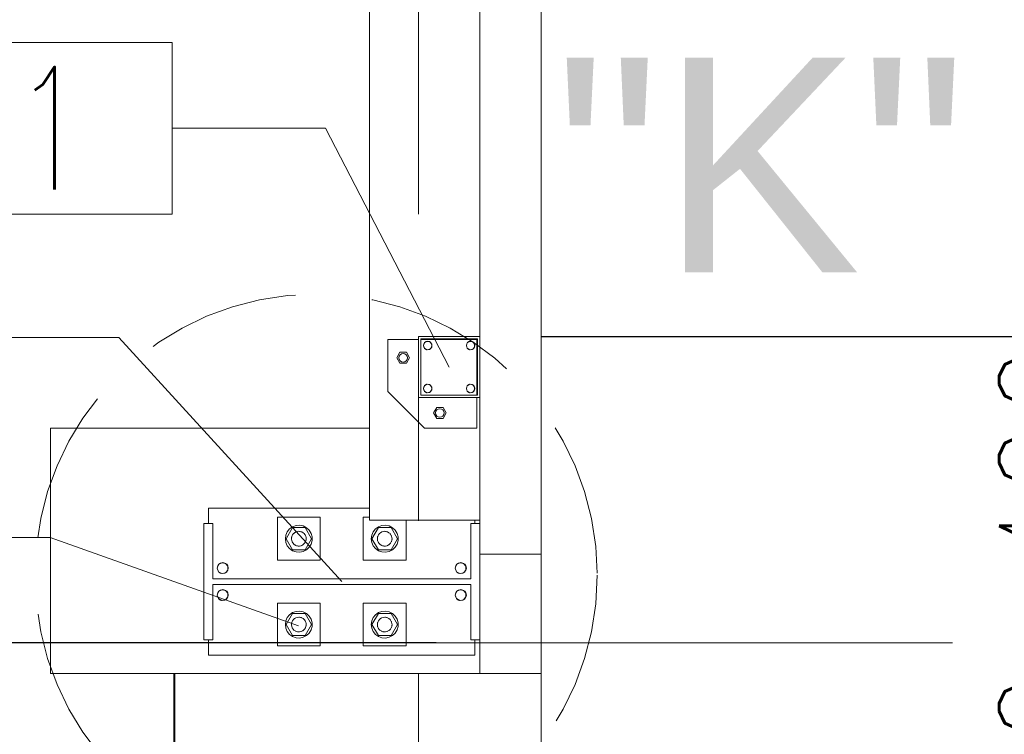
# Model space of a CAD drawing. Header units: millimetres. Extents: x 6807 to 7919, y 15387 to 15883.
# Tile 71 of 120: x 7618 to 7634, y 15525 to 15537. Entities that reach past the tile are written whole.
import ezdxf
from ezdxf.enums import TextEntityAlignment as Align

# ---------------------------------------------------------------- set-up
doc = ezdxf.new("R2010")
doc.units = ezdxf.units.MM
doc.header["$LTSCALE"] = 10
doc.linetypes.add('HIDDEN', pattern=[0.375, 0.25, -0.125])
doc.linetypes.add('MITTE', pattern=[2, 1.25, -0.25, 0.25, -0.25])
doc.layers.get('Defpoints').update_dxf_attribs({"color": 1})
for name, color, linetype, lineweight in [('PS_DIM', 4, 'Continuous', 13), ('PS_Hidden', 2, 'HIDDEN', 9), ('PS_Object', 30, 'Continuous', 13), ('PS_Pos', 1, 'Continuous', 15), ('PS_SOLID', 7, 'Continuous', 30), ('PS_TEXT', 3, 'Continuous', 18)]:
    doc.layers.add(name, color=color, linetype=linetype, lineweight=lineweight)
doc.styles.add('ARIAL', font='arial.ttf')
doc.styles.add('simplex', font='simplex.shx', dxfattribs={"width": 0.75})
doc.dimstyles.new('1_100_PRZ', dxfattribs={"dimtxt": 2, "dimasz": 1, "dimexe": 2, "dimexo": 5, "dimgap": 1, "dimtad": 1, "dimdec": 0, "dimlfac": 100, "dimtxsty": 'simplex', "dimblk": 'dimznak', "dimcen": 2, "dimse1": 1, "dimse2": 1, "dimclrd": 256, "dimclrt": 7, "dimadec": 1, "dimazin": 0, "dimtfac": 1, "dimtdec": 0, "dimtix": 1, "dimtmove": 2, "dimatfit": 3, "dimldrblk": 'dim-grot', "dimfxl": 1, "dimarcsym": 0})
doc.dimstyles.new('1_100_SC', dxfattribs={"dimtxt": 2, "dimasz": 1, "dimexe": 1, "dimexo": 1, "dimgap": 1, "dimtad": 1, "dimdec": 0, "dimlfac": 100, "dimtxsty": 'simplex', "dimblk": 'dimznak', "dimcen": 2, "dimclrd": 256, "dimclre": 256, "dimclrt": 7, "dimadec": 1, "dimazin": 0, "dimtfac": 1, "dimtdec": 0, "dimtix": 1, "dimtmove": 2, "dimatfit": 3, "dimldrblk": 'dim-grot', "dimfxl": 1, "dimarcsym": 0})

# ---------------------------------------------------------------- blocks, each defined once
blk = doc.blocks.new('dimznak')
at = {"color": 0}
for points in [[(0, 2), (0, -2)], [(-2, 0), (2, 0)]]:
    blk.add_lwpolyline(points, dxfattribs=at)
at = {"color": 2}
blk.add_lwpolyline([(1, 1), (-1, -1)], dxfattribs=at)
blk = doc.blocks.new('*D433')
at = {"layer": 'Defpoints', "color": 0, "transparency": 16777216}
for p in [(7625.422, 15527.942, -0.807), (7636.885, 15527.942), (7625.71, 15526.942, -0.807)]:
    blk.add_point(p, dxfattribs=at)
at = {"layer": 'PS_DIM', "lineweight": -2, "transparency": 16777216}
for p, q in [((7636.885, 15528.942), (7636.885, 15529.942)), ((7636.885, 15526.942), (7636.885, 15527.942)), ((7636.885, 15525.942), (7636.885, 15524.942))]:
    blk.add_line(p, q, dxfattribs=at)
for p, rotation in [((7636.885, 15527.942), 270), ((7636.885, 15526.942), 90)]:
    blk.add_blockref('dimznak', p, dxfattribs=dict(at, rotation=rotation))
at = {"layer": 'PS_DIM', "color": 7, "transparency": 16777216, "insert": (7634.885, 15524.605), "char_height": 2, "attachment_point": 5, "rotation": 90, "style": 'simplex'}
blk.add_mtext('100', dxfattribs=at)
blk = doc.blocks.new('dim-grot')
blk.add_hatch(color=256).paths.add_polyline_path([(0, 0), (-2, 0.5), (-2, -0.5)])
blk.add_lwpolyline([(0, 0), (-2, 0.5), (-2, -0.5), (0, 0)])
blk = doc.blocks.new('*D434')
at = {"layer": 'Defpoints', "color": 0, "transparency": 16777216}
for p in [(7625.422, 15531.942, -0.807), (7636.885, 15531.942), (7625.422, 15527.942, -0.807)]:
    blk.add_point(p, dxfattribs=at)
at = {"layer": 'PS_DIM', "lineweight": -2, "transparency": 16777216}
for p, q in [((7636.885, 15532.942), (7636.885, 15533.942)), ((7636.885, 15527.942), (7636.885, 15531.942)), ((7636.885, 15526.942), (7636.885, 15525.942))]:
    blk.add_line(p, q, dxfattribs=at)
for p, rotation in [((7636.885, 15531.942), 270), ((7636.885, 15527.942), 90)]:
    blk.add_blockref('dimznak', p, dxfattribs=dict(at, rotation=rotation))
at = {"layer": 'PS_DIM', "color": 7, "transparency": 16777216, "insert": (7634.885, 15529.942), "char_height": 2, "attachment_point": 5, "rotation": 90, "style": 'simplex'}
blk.add_mtext('400', dxfattribs=at)
blk = doc.blocks.new('*D441')
at = {"layer": 'Defpoints', "color": 0, "transparency": 16777216}
for p in [(7625.71, 15526.942, -0.807), (7616.671, 15516.942), (7627.092, 15516.942, -0.807)]:
    blk.add_point(p, dxfattribs=at)
at = {"layer": 'PS_DIM', "lineweight": -2, "transparency": 16777216}
for p, q in [((7624.71, 15526.942), (7615.671, 15526.942)), ((7616.671, 15525.942), (7616.671, 15517.942)), ((7626.092, 15516.942), (7615.671, 15516.942))]:
    blk.add_line(p, q, dxfattribs=at)
for p, rotation in [((7616.671, 15526.942), 90), ((7616.671, 15516.942), 270)]:
    blk.add_blockref('dimznak', p, dxfattribs=dict(at, rotation=rotation))
at = {"layer": 'PS_DIM', "color": 7, "transparency": 16777216, "insert": (7614.671, 15521.942), "char_height": 2, "attachment_point": 5, "rotation": 90, "style": 'simplex'}
blk.add_mtext('1000', dxfattribs=at)
blk = doc.blocks.new('*D420')
at = {"layer": 'Defpoints', "color": 0, "transparency": 16777216}
for p in [(7625.422, 15527.942, -0.807), (7624.422, 15525.213, -0.807), (7625.422, 15503.08)]:
    blk.add_point(p, dxfattribs=at)
at = {"layer": 'PS_DIM', "lineweight": -2, "transparency": 16777216}
for p, q in [((7623.422, 15503.08), (7622.422, 15503.08)), ((7624.422, 15503.08), (7625.422, 15503.08)), ((7626.422, 15503.08), (7627.422, 15503.08))]:
    blk.add_line(p, q, dxfattribs=at)
blk.add_blockref('dimznak', (7624.422, 15503.08), dxfattribs=at)
at = {"layer": 'PS_DIM', "lineweight": -2, "transparency": 16777216, "rotation": 180}
blk.add_blockref('dimznak', (7625.422, 15503.08), dxfattribs=at)
at = {"layer": 'PS_DIM', "color": 7, "transparency": 16777216, "insert": (7621.79, 15505.08), "char_height": 2, "attachment_point": 5, "style": 'simplex'}
blk.add_mtext('100', dxfattribs=at)
blk = doc.blocks.new('Przekrój')
at = {"layer": 'PS_DIM', "style": 'ARIAL', "flags": 4}
for tag, p in [('PRZEKRÓJ', (7.886, 7.75)), ('SKALA', (7.886, 1.75))]:
    blk.add_attdef(tag, text='', height=3.5, dxfattribs=at).set_placement(p, align=Align.MIDDLE_CENTER)
blk = doc.blocks.new('*X236')
at = {"color": 1}
for p, q in [((7620.405, 15542.765, -0.807), (7608.605, 15542.765, -0.807)), ((7620.405, 15539.965, -0.807), (7620.405, 15542.765, -0.807)), ((7620.405, 15541.365, -0.807), (7622.905, 15541.365, -0.807)), ((7624.922, 15537.47, -0.807), (7622.905, 15541.365, -0.807)), ((7608.605, 15539.965, -0.807), (7620.405, 15539.965, -0.807))]:
    blk.add_line(p, q, dxfattribs=at)
at = {"color": 30, "style": 'simplex', "width": 0.75}
blk.add_text('RS.457.1', height=2, dxfattribs=at).set_placement((7610.005, 15540.365, -0.807))
blk = doc.blocks.new('*X237')
at = {"color": 1}
for p, q in [((7617.039, 15539.35, -0.807), (7608.739, 15539.35, -0.807)), ((7608.739, 15539.35, -0.807), (7608.739, 15536.55, -0.807)), ((7617.039, 15536.55, -0.807), (7617.039, 15539.35, -0.807)), ((7617.039, 15537.95, -0.807), (7619.539, 15537.95, -0.807)), ((7623.172, 15533.97, -0.807), (7619.539, 15537.95, -0.807)), ((7608.739, 15536.55, -0.807), (7617.039, 15536.55, -0.807))]:
    blk.add_line(p, q, dxfattribs=at)
at = {"color": 30, "style": 'simplex', "width": 0.75}
blk.add_text('SŁ.12', height=2, dxfattribs=at).set_placement((7610.139, 15536.95, -0.807))
blk = doc.blocks.new('*X238')
at = {"color": 1}
for p, q in [((7615.92, 15536.092, -0.807), (7609.263, 15536.092, -0.807)), ((7609.263, 15536.092, -0.807), (7609.263, 15533.292, -0.807)), ((7615.92, 15533.292, -0.807), (7615.92, 15536.092, -0.807)), ((7615.92, 15534.692, -0.807), (7618.42, 15534.692, -0.807)), ((7622.465, 15533.251, -0.807), (7618.42, 15534.692, -0.807)), ((7609.263, 15533.292, -0.807), (7615.92, 15533.292, -0.807))]:
    blk.add_line(p, q, dxfattribs=at)
at = {"color": 30, "style": 'simplex', "width": 0.75}
blk.add_text('KF.1', height=2, dxfattribs=at).set_placement((7610.663, 15533.692, -0.807))

msp = doc.modelspace()

# ---------------------------------------------------------------- linework, layer by layer
at = {"layer": 'PS_Hidden', "color": 6, "linetype": 'HIDDEN'}
msp.add_circle((7622.753, 15528.048, -1.614), 4.582, dxfattribs=at)
at = {"layer": 'PS_Object', "color": 5, "linetype": 'MITTE'}
for p, q in [((7624.422, 15493.934, -0.807), (7624.422, 15778.153, -0.807)), ((6960.628, 15526.942, -0.807), (7681.149, 15526.942, -0.807))]:
    msp.add_line(p, q, dxfattribs=at)
at = {"layer": 'PS_SOLID', "color": 253, "linetype": 'Continuous', "lineweight": 5}
for p, q in [((7623.622, 15584.942, -0.807), (7623.622, 15528.942, -0.807)), ((7626.422, 15574.947, -0.807), (7626.422, 15523.947, -0.807)), ((7625.422, 15531.942, -0.807), (7625.422, 15574.642, -0.807)), ((7625.422, 15528.942, -0.807), (7625.422, 15530.942, -0.807)), ((7623.622, 15530.442, -0.807), (7618.422, 15530.442, -0.807)), ((7618.422, 15530.442, -0.807), (7618.422, 15526.442, -0.807)), ((7623.622, 15528.942, -0.807), (7625.422, 15528.942, -0.807)), ((7625.422, 15528.892, -0.807), (7625.422, 15528.942, -0.807)), ((7625.422, 15528.391, -0.807), (7626.422, 15528.391, -0.807)), ((7625.422, 15526.442, -0.807), (7625.422, 15526.992, -0.807)), ((7618.422, 15526.442, -0.807), (7625.422, 15526.442, -0.807)), ((7620.437, 15526.442, -0.807), (7620.437, 15521.891, -0.807)), ((7620.452, 15521.891, -0.807), (7620.452, 15526.442, -0.807)), ((7626.422, 15526.442, -0.807), (7625.422, 15526.442, -0.807))]:
    msp.add_line(p, q, dxfattribs=at)
at = {"layer": 'PS_SOLID', "color": 181, "linetype": 'Continuous', "lineweight": 13}
for p, q in [((7625.382, 15531.942, -0.807), (7624.422, 15531.942, -0.807)), ((7624.422, 15531.942, -0.807), (7624.422, 15530.942, -0.807)), ((7625.422, 15531.942, -0.807), (7625.382, 15531.942, -0.807)), ((7625.422, 15530.942, -0.807), (7625.422, 15531.942, -0.807)), ((7624.159, 15531.892, -0.807), (7623.922, 15531.892, -0.807)), ((7623.922, 15531.892, -0.807), (7623.922, 15531.042, -0.807)), ((7624.422, 15531.892, -0.807), (7624.159, 15531.892, -0.807)), ((7624.462, 15531.902, -0.807), (7625.382, 15531.902, -0.807)), ((7624.462, 15530.982, -0.807), (7624.462, 15531.902, -0.807)), ((7624.559, 15531.892, -0.807), (7624.462, 15531.892, -0.807)), ((7624.502, 15531.792, -0.807), (7624.518, 15531.837, -0.807)), ((7624.518, 15531.747, -0.807), (7624.502, 15531.792, -0.807)), ((7624.518, 15531.837, -0.807), (7624.559, 15531.86, -0.807)), ((7624.759, 15531.892, -0.807), (7624.559, 15531.892, -0.807)), ((7624.559, 15531.86, -0.807), (7624.607, 15531.852, -0.807)), ((7624.607, 15531.852, -0.807), (7624.637, 15531.815, -0.807)), ((7624.637, 15531.768, -0.807), (7624.607, 15531.731, -0.807)), ((7624.637, 15531.815, -0.807), (7624.637, 15531.768, -0.807)), ((7625.259, 15531.892, -0.807), (7624.759, 15531.892, -0.807)), ((7625.202, 15531.792, -0.807), (7625.218, 15531.837, -0.807)), ((7625.218, 15531.747, -0.807), (7625.202, 15531.792, -0.807)), ((7625.218, 15531.837, -0.807), (7625.259, 15531.86, -0.807)), ((7625.372, 15531.892, -0.807), (7625.259, 15531.892, -0.807)), ((7625.259, 15531.86, -0.807), (7625.307, 15531.852, -0.807)), ((7625.307, 15531.852, -0.807), (7625.337, 15531.815, -0.807)), ((7625.337, 15531.768, -0.807), (7625.307, 15531.731, -0.807)), ((7625.337, 15531.815, -0.807), (7625.337, 15531.768, -0.807)), ((7625.372, 15530.982, -0.807), (7625.372, 15531.892, -0.807)), ((7625.382, 15531.902, -0.807), (7625.382, 15530.982, -0.807)), ((7624.12, 15531.682, -0.807), (7624.068, 15531.592, -0.807)), ((7624.224, 15531.682, -0.807), (7624.12, 15531.682, -0.807)), ((7624.275, 15531.592, -0.807), (7624.224, 15531.682, -0.807)), ((7624.559, 15531.723, -0.807), (7624.518, 15531.747, -0.807)), ((7624.607, 15531.731, -0.807), (7624.559, 15531.723, -0.807)), ((7625.259, 15531.723, -0.807), (7625.218, 15531.747, -0.807)), ((7625.307, 15531.731, -0.807), (7625.259, 15531.723, -0.807)), ((7624.068, 15531.592, -0.807), (7624.12, 15531.502, -0.807)), ((7624.12, 15531.502, -0.807), (7624.224, 15531.502, -0.807)), ((7624.224, 15531.502, -0.807), (7624.275, 15531.592, -0.807)), ((7624.502, 15531.092, -0.807), (7624.518, 15531.137, -0.807)), ((7624.518, 15531.137, -0.807), (7624.559, 15531.16, -0.807)), ((7624.559, 15531.16, -0.807), (7624.607, 15531.152, -0.807)), ((7624.607, 15531.152, -0.807), (7624.637, 15531.115, -0.807)), ((7624.637, 15531.115, -0.807), (7624.637, 15531.068, -0.807)), ((7625.202, 15531.092, -0.807), (7625.218, 15531.137, -0.807)), ((7625.218, 15531.137, -0.807), (7625.259, 15531.16, -0.807)), ((7625.259, 15531.16, -0.807), (7625.307, 15531.152, -0.807)), ((7625.307, 15531.152, -0.807), (7625.337, 15531.115, -0.807)), ((7625.337, 15531.115, -0.807), (7625.337, 15531.068, -0.807)), ((7623.922, 15531.042, -0.807), (7624.522, 15530.442, -0.807)), ((7625.382, 15530.982, -0.807), (7624.462, 15530.982, -0.807)), ((7624.518, 15531.047, -0.807), (7624.502, 15531.092, -0.807)), ((7624.559, 15531.023, -0.807), (7624.518, 15531.047, -0.807)), ((7624.607, 15531.031, -0.807), (7624.559, 15531.023, -0.807)), ((7624.637, 15531.068, -0.807), (7624.607, 15531.031, -0.807)), ((7625.218, 15531.047, -0.807), (7625.202, 15531.092, -0.807)), ((7625.259, 15531.023, -0.807), (7625.218, 15531.047, -0.807)), ((7625.307, 15531.031, -0.807), (7625.259, 15531.023, -0.807)), ((7625.337, 15531.068, -0.807), (7625.307, 15531.031, -0.807)), ((7624.422, 15530.942, -0.807), (7625.422, 15530.942, -0.807)), ((7625.372, 15530.442, -0.807), (7625.372, 15530.942, -0.807)), ((7624.72, 15530.782, -0.807), (7624.668, 15530.692, -0.807)), ((7624.668, 15530.692, -0.807), (7624.72, 15530.602, -0.807)), ((7624.824, 15530.782, -0.807), (7624.72, 15530.782, -0.807)), ((7624.875, 15530.692, -0.807), (7624.824, 15530.782, -0.807)), ((7624.824, 15530.602, -0.807), (7624.875, 15530.692, -0.807)), ((7624.72, 15530.602, -0.807), (7624.824, 15530.602, -0.807)), ((7624.522, 15530.442, -0.807), (7625.372, 15530.442, -0.807))]:
    msp.add_line(p, q, dxfattribs=at)
at = {"layer": 'PS_SOLID', "color": 3, "linetype": 'Continuous', "lineweight": 13}
for p, q in [((7621.216, 15529.142, -0.807), (7621.002, 15529.142, -0.807)), ((7621.002, 15529.142, -0.807), (7621.002, 15528.892, -0.807)), ((7622.428, 15529.142, -0.807), (7621.216, 15529.142, -0.807)), ((7623.622, 15529.142, -0.807), (7622.428, 15529.142, -0.807)), ((7621.068, 15528.892, -0.807), (7620.922, 15528.892, -0.807)), ((7620.922, 15528.892, -0.807), (7620.922, 15526.992, -0.807)), ((7621.068, 15527.989, -0.807), (7621.068, 15528.892, -0.807)), ((7622.494, 15528.992, -0.807), (7622.122, 15528.992, -0.807)), ((7622.122, 15528.992, -0.807), (7622.122, 15528.292, -0.807)), ((7622.822, 15528.992, -0.807), (7622.494, 15528.992, -0.807)), ((7622.822, 15528.292, -0.807), (7622.822, 15528.992, -0.807)), ((7623.622, 15528.992, -0.807), (7623.522, 15528.992, -0.807)), ((7623.522, 15528.992, -0.807), (7623.522, 15528.292, -0.807)), ((7624.222, 15528.292, -0.807), (7624.222, 15528.942, -0.807)), ((7625.422, 15528.892, -0.807), (7625.276, 15528.892, -0.807)), ((7625.276, 15528.892, -0.807), (7625.276, 15527.989, -0.807)), ((7625.342, 15528.892, -0.807), (7625.342, 15528.942, -0.807)), ((7625.422, 15526.992, -0.807), (7625.422, 15528.892, -0.807)), ((7622.284, 15528.756, -0.807), (7622.26, 15528.701, -0.807)), ((7622.368, 15528.822, -0.807), (7622.264, 15528.642, -0.807)), ((7622.321, 15528.802, -0.807), (7622.284, 15528.756, -0.807)), ((7622.37, 15528.837, -0.807), (7622.321, 15528.802, -0.807)), ((7622.48, 15528.822, -0.807), (7622.368, 15528.822, -0.807)), ((7622.427, 15528.857, -0.807), (7622.37, 15528.837, -0.807)), ((7622.385, 15528.724, -0.807), (7622.37, 15528.705, -0.807)), ((7622.403, 15528.74, -0.807), (7622.385, 15528.724, -0.807)), ((7622.388, 15528.727, -0.807), (7622.39, 15528.729, -0.807)), ((7622.39, 15528.729, -0.807), (7622.394, 15528.732, -0.807)), ((7622.424, 15528.752, -0.807), (7622.403, 15528.74, -0.807)), ((7622.412, 15528.745, -0.807), (7622.416, 15528.748, -0.807)), ((7622.416, 15528.748, -0.807), (7622.42, 15528.749, -0.807)), ((7622.447, 15528.759, -0.807), (7622.424, 15528.752, -0.807)), ((7622.487, 15528.861, -0.807), (7622.427, 15528.857, -0.807)), ((7622.446, 15528.759, -0.807), (7622.447, 15528.759, -0.807)), ((7622.472, 15528.762, -0.807), (7622.447, 15528.759, -0.807)), ((7622.447, 15528.759, -0.807), (7622.447, 15528.759, -0.807)), ((7622.496, 15528.759, -0.807), (7622.472, 15528.762, -0.807)), ((7622.476, 15528.761, -0.807), (7622.48, 15528.761, -0.807)), ((7622.575, 15528.822, -0.807), (7622.48, 15528.822, -0.807)), ((7622.48, 15528.761, -0.807), (7622.485, 15528.76, -0.807)), ((7622.545, 15528.849, -0.807), (7622.487, 15528.861, -0.807)), ((7622.519, 15528.752, -0.807), (7622.496, 15528.759, -0.807)), ((7622.506, 15528.756, -0.807), (7622.512, 15528.755, -0.807)), ((7622.512, 15528.755, -0.807), (7622.514, 15528.753, -0.807)), ((7622.54, 15528.74, -0.807), (7622.519, 15528.752, -0.807)), ((7622.559, 15528.724, -0.807), (7622.54, 15528.74, -0.807)), ((7622.54, 15528.74, -0.807), (7622.541, 15528.74, -0.807)), ((7622.541, 15528.74, -0.807), (7622.542, 15528.738, -0.807)), ((7622.541, 15528.74, -0.807), (7622.542, 15528.738, -0.807)), ((7622.598, 15528.821, -0.807), (7622.545, 15528.849, -0.807)), ((7622.573, 15528.705, -0.807), (7622.559, 15528.724, -0.807)), ((7622.562, 15528.72, -0.807), (7622.565, 15528.717, -0.807)), ((7622.565, 15528.717, -0.807), (7622.567, 15528.713, -0.807)), ((7622.679, 15528.642, -0.807), (7622.575, 15528.822, -0.807)), ((7622.642, 15528.78, -0.807), (7622.598, 15528.821, -0.807)), ((7622.673, 15528.729, -0.807), (7622.642, 15528.78, -0.807)), ((7622.689, 15528.671, -0.807), (7622.673, 15528.729, -0.807)), ((7623.684, 15528.756, -0.807), (7623.66, 15528.701, -0.807)), ((7623.768, 15528.822, -0.807), (7623.664, 15528.642, -0.807)), ((7623.721, 15528.802, -0.807), (7623.684, 15528.756, -0.807)), ((7623.77, 15528.837, -0.807), (7623.721, 15528.802, -0.807)), ((7623.88, 15528.822, -0.807), (7623.768, 15528.822, -0.807)), ((7623.827, 15528.857, -0.807), (7623.77, 15528.837, -0.807)), ((7623.785, 15528.724, -0.807), (7623.77, 15528.705, -0.807)), ((7623.803, 15528.74, -0.807), (7623.785, 15528.724, -0.807)), ((7623.788, 15528.727, -0.807), (7623.79, 15528.729, -0.807)), ((7623.79, 15528.729, -0.807), (7623.794, 15528.732, -0.807)), ((7623.824, 15528.752, -0.807), (7623.803, 15528.74, -0.807)), ((7623.812, 15528.745, -0.807), (7623.816, 15528.748, -0.807)), ((7623.816, 15528.748, -0.807), (7623.82, 15528.749, -0.807)), ((7623.847, 15528.759, -0.807), (7623.824, 15528.752, -0.807)), ((7623.887, 15528.861, -0.807), (7623.827, 15528.857, -0.807)), ((7623.846, 15528.759, -0.807), (7623.847, 15528.759, -0.807)), ((7623.872, 15528.762, -0.807), (7623.847, 15528.759, -0.807)), ((7623.847, 15528.759, -0.807), (7623.847, 15528.759, -0.807)), ((7623.896, 15528.759, -0.807), (7623.872, 15528.762, -0.807)), ((7623.876, 15528.761, -0.807), (7623.88, 15528.761, -0.807)), ((7623.975, 15528.822, -0.807), (7623.88, 15528.822, -0.807)), ((7623.88, 15528.761, -0.807), (7623.885, 15528.76, -0.807)), ((7623.945, 15528.849, -0.807), (7623.887, 15528.861, -0.807)), ((7623.919, 15528.752, -0.807), (7623.896, 15528.759, -0.807)), ((7623.906, 15528.756, -0.807), (7623.912, 15528.755, -0.807)), ((7623.912, 15528.755, -0.807), (7623.914, 15528.753, -0.807)), ((7623.94, 15528.74, -0.807), (7623.919, 15528.752, -0.807)), ((7623.959, 15528.724, -0.807), (7623.94, 15528.74, -0.807)), ((7623.94, 15528.74, -0.807), (7623.941, 15528.74, -0.807)), ((7623.941, 15528.74, -0.807), (7623.942, 15528.738, -0.807)), ((7623.941, 15528.74, -0.807), (7623.942, 15528.738, -0.807)), ((7623.941, 15528.74, -0.807), (7623.942, 15528.738, -0.807)), ((7623.998, 15528.821, -0.807), (7623.945, 15528.849, -0.807)), ((7623.973, 15528.705, -0.807), (7623.959, 15528.724, -0.807)), ((7623.962, 15528.72, -0.807), (7623.965, 15528.717, -0.807)), ((7623.965, 15528.717, -0.807), (7623.967, 15528.713, -0.807)), ((7624.079, 15528.642, -0.807), (7623.975, 15528.822, -0.807)), ((7624.042, 15528.78, -0.807), (7623.998, 15528.821, -0.807)), ((7624.073, 15528.729, -0.807), (7624.042, 15528.78, -0.807)), ((7624.089, 15528.671, -0.807), (7624.073, 15528.729, -0.807)), ((7622.26, 15528.701, -0.807), (7622.252, 15528.642, -0.807)), ((7622.252, 15528.642, -0.807), (7622.26, 15528.582, -0.807)), ((7622.26, 15528.582, -0.807), (7622.284, 15528.527, -0.807)), ((7622.264, 15528.642, -0.807), (7622.368, 15528.462, -0.807)), ((7622.353, 15528.66, -0.807), (7622.352, 15528.635, -0.807)), ((7622.352, 15528.642, -0.807), (7622.352, 15528.647, -0.807)), ((7622.352, 15528.639, -0.807), (7622.352, 15528.642, -0.807)), ((7622.352, 15528.635, -0.807), (7622.355, 15528.611, -0.807)), ((7622.359, 15528.683, -0.807), (7622.353, 15528.66, -0.807)), ((7622.355, 15528.669, -0.807), (7622.356, 15528.674, -0.807)), ((7622.355, 15528.611, -0.807), (7622.364, 15528.589, -0.807)), ((7622.356, 15528.674, -0.807), (7622.358, 15528.677, -0.807)), ((7622.356, 15528.609, -0.807), (7622.356, 15528.61, -0.807)), ((7622.358, 15528.606, -0.807), (7622.356, 15528.609, -0.807)), ((7622.37, 15528.705, -0.807), (7622.359, 15528.683, -0.807)), ((7622.364, 15528.589, -0.807), (7622.377, 15528.568, -0.807)), ((7622.369, 15528.579, -0.807), (7622.367, 15528.583, -0.807)), ((7622.368, 15528.701, -0.807), (7622.369, 15528.704, -0.807)), ((7622.369, 15528.704, -0.807), (7622.369, 15528.704, -0.807)), ((7622.372, 15528.575, -0.807), (7622.369, 15528.579, -0.807)), ((7622.377, 15528.568, -0.807), (7622.393, 15528.55, -0.807)), ((7622.39, 15528.554, -0.807), (7622.386, 15528.558, -0.807)), ((7622.391, 15528.553, -0.807), (7622.39, 15528.554, -0.807)), ((7622.393, 15528.55, -0.807), (7622.413, 15528.537, -0.807)), ((7622.53, 15528.537, -0.807), (7622.55, 15528.55, -0.807)), ((7622.55, 15528.55, -0.807), (7622.566, 15528.568, -0.807)), ((7622.565, 15528.566, -0.807), (7622.561, 15528.563, -0.807)), ((7622.565, 15528.567, -0.807), (7622.565, 15528.566, -0.807)), ((7622.566, 15528.568, -0.807), (7622.579, 15528.589, -0.807)), ((7622.584, 15528.683, -0.807), (7622.573, 15528.705, -0.807)), ((7622.575, 15528.462, -0.807), (7622.679, 15528.642, -0.807)), ((7622.579, 15528.694, -0.807), (7622.582, 15528.689, -0.807)), ((7622.579, 15528.589, -0.807), (7622.588, 15528.611, -0.807)), ((7622.582, 15528.594, -0.807), (7622.58, 15528.592, -0.807)), ((7622.582, 15528.689, -0.807), (7622.582, 15528.687, -0.807)), ((7622.583, 15528.599, -0.807), (7622.582, 15528.594, -0.807)), ((7622.59, 15528.66, -0.807), (7622.584, 15528.683, -0.807)), ((7622.588, 15528.611, -0.807), (7622.591, 15528.635, -0.807)), ((7622.59, 15528.625, -0.807), (7622.589, 15528.62, -0.807)), ((7622.591, 15528.635, -0.807), (7622.59, 15528.66, -0.807)), ((7622.59, 15528.659, -0.807), (7622.59, 15528.658, -0.807)), ((7622.59, 15528.658, -0.807), (7622.59, 15528.654, -0.807)), ((7622.59, 15528.629, -0.807), (7622.59, 15528.625, -0.807)), ((7622.642, 15528.503, -0.807), (7622.673, 15528.554, -0.807)), ((7622.673, 15528.554, -0.807), (7622.689, 15528.612, -0.807)), ((7622.689, 15528.642, -0.807), (7622.689, 15528.671, -0.807)), ((7622.689, 15528.612, -0.807), (7622.689, 15528.642, -0.807)), ((7623.66, 15528.701, -0.807), (7623.652, 15528.642, -0.807)), ((7623.652, 15528.642, -0.807), (7623.66, 15528.582, -0.807)), ((7623.66, 15528.582, -0.807), (7623.684, 15528.527, -0.807)), ((7623.664, 15528.642, -0.807), (7623.768, 15528.462, -0.807)), ((7623.753, 15528.66, -0.807), (7623.752, 15528.635, -0.807)), ((7623.752, 15528.642, -0.807), (7623.752, 15528.647, -0.807)), ((7623.752, 15528.639, -0.807), (7623.752, 15528.642, -0.807)), ((7623.752, 15528.635, -0.807), (7623.755, 15528.611, -0.807)), ((7623.759, 15528.683, -0.807), (7623.753, 15528.66, -0.807)), ((7623.755, 15528.669, -0.807), (7623.756, 15528.674, -0.807)), ((7623.755, 15528.611, -0.807), (7623.764, 15528.589, -0.807)), ((7623.756, 15528.674, -0.807), (7623.758, 15528.677, -0.807)), ((7623.756, 15528.609, -0.807), (7623.756, 15528.61, -0.807)), ((7623.758, 15528.606, -0.807), (7623.756, 15528.609, -0.807)), ((7623.77, 15528.705, -0.807), (7623.759, 15528.683, -0.807)), ((7623.764, 15528.589, -0.807), (7623.777, 15528.568, -0.807)), ((7623.769, 15528.579, -0.807), (7623.767, 15528.583, -0.807)), ((7623.768, 15528.701, -0.807), (7623.769, 15528.704, -0.807)), ((7623.769, 15528.704, -0.807), (7623.769, 15528.704, -0.807)), ((7623.772, 15528.575, -0.807), (7623.769, 15528.579, -0.807)), ((7623.777, 15528.568, -0.807), (7623.793, 15528.55, -0.807)), ((7623.79, 15528.554, -0.807), (7623.786, 15528.558, -0.807)), ((7623.791, 15528.553, -0.807), (7623.79, 15528.554, -0.807)), ((7623.793, 15528.55, -0.807), (7623.813, 15528.537, -0.807)), ((7623.93, 15528.537, -0.807), (7623.95, 15528.55, -0.807)), ((7623.95, 15528.55, -0.807), (7623.966, 15528.568, -0.807)), ((7623.965, 15528.566, -0.807), (7623.961, 15528.563, -0.807)), ((7623.965, 15528.567, -0.807), (7623.965, 15528.566, -0.807)), ((7623.966, 15528.568, -0.807), (7623.979, 15528.589, -0.807)), ((7623.984, 15528.683, -0.807), (7623.973, 15528.705, -0.807)), ((7623.975, 15528.462, -0.807), (7624.079, 15528.642, -0.807)), ((7623.979, 15528.694, -0.807), (7623.982, 15528.689, -0.807)), ((7623.979, 15528.589, -0.807), (7623.988, 15528.611, -0.807)), ((7623.982, 15528.594, -0.807), (7623.98, 15528.592, -0.807)), ((7623.982, 15528.689, -0.807), (7623.982, 15528.687, -0.807)), ((7623.983, 15528.599, -0.807), (7623.982, 15528.594, -0.807)), ((7623.99, 15528.66, -0.807), (7623.984, 15528.683, -0.807)), ((7623.988, 15528.611, -0.807), (7623.991, 15528.635, -0.807)), ((7623.99, 15528.625, -0.807), (7623.989, 15528.62, -0.807)), ((7623.991, 15528.635, -0.807), (7623.99, 15528.66, -0.807)), ((7623.99, 15528.659, -0.807), (7623.99, 15528.658, -0.807)), ((7623.99, 15528.658, -0.807), (7623.99, 15528.654, -0.807)), ((7623.99, 15528.629, -0.807), (7623.99, 15528.625, -0.807)), ((7624.042, 15528.503, -0.807), (7624.073, 15528.554, -0.807)), ((7624.073, 15528.554, -0.807), (7624.089, 15528.612, -0.807)), ((7624.089, 15528.642, -0.807), (7624.089, 15528.671, -0.807)), ((7624.089, 15528.612, -0.807), (7624.089, 15528.642, -0.807)), ((7622.284, 15528.527, -0.807), (7622.321, 15528.481, -0.807)), ((7622.321, 15528.481, -0.807), (7622.37, 15528.446, -0.807)), ((7622.368, 15528.462, -0.807), (7622.575, 15528.462, -0.807)), ((7622.37, 15528.446, -0.807), (7622.427, 15528.426, -0.807)), ((7622.413, 15528.537, -0.807), (7622.436, 15528.527, -0.807)), ((7622.416, 15528.535, -0.807), (7622.415, 15528.536, -0.807)), ((7622.421, 15528.533, -0.807), (7622.416, 15528.535, -0.807)), ((7622.427, 15528.426, -0.807), (7622.487, 15528.422, -0.807)), ((7622.436, 15528.527, -0.807), (7622.459, 15528.522, -0.807)), ((7622.447, 15528.524, -0.807), (7622.443, 15528.526, -0.807)), ((7622.452, 15528.524, -0.807), (7622.447, 15528.524, -0.807)), ((7622.459, 15528.522, -0.807), (7622.484, 15528.522, -0.807)), ((7622.48, 15528.522, -0.807), (7622.475, 15528.522, -0.807)), ((7622.481, 15528.522, -0.807), (7622.48, 15528.522, -0.807)), ((7622.484, 15528.522, -0.807), (7622.507, 15528.527, -0.807)), ((7622.487, 15528.422, -0.807), (7622.545, 15528.434, -0.807)), ((7622.507, 15528.527, -0.807), (7622.53, 15528.537, -0.807)), ((7622.512, 15528.528, -0.807), (7622.51, 15528.528, -0.807)), ((7622.516, 15528.531, -0.807), (7622.512, 15528.528, -0.807)), ((7622.541, 15528.543, -0.807), (7622.537, 15528.541, -0.807)), ((7622.544, 15528.546, -0.807), (7622.541, 15528.543, -0.807)), ((7622.545, 15528.434, -0.807), (7622.598, 15528.462, -0.807)), ((7622.598, 15528.462, -0.807), (7622.642, 15528.503, -0.807)), ((7623.684, 15528.527, -0.807), (7623.721, 15528.481, -0.807)), ((7623.721, 15528.481, -0.807), (7623.77, 15528.446, -0.807)), ((7623.768, 15528.462, -0.807), (7623.975, 15528.462, -0.807)), ((7623.77, 15528.446, -0.807), (7623.827, 15528.426, -0.807)), ((7623.813, 15528.537, -0.807), (7623.836, 15528.527, -0.807)), ((7623.816, 15528.535, -0.807), (7623.815, 15528.536, -0.807)), ((7623.821, 15528.533, -0.807), (7623.816, 15528.535, -0.807)), ((7623.827, 15528.426, -0.807), (7623.887, 15528.422, -0.807)), ((7623.836, 15528.527, -0.807), (7623.859, 15528.522, -0.807)), ((7623.847, 15528.524, -0.807), (7623.843, 15528.526, -0.807)), ((7623.852, 15528.524, -0.807), (7623.847, 15528.524, -0.807)), ((7623.859, 15528.522, -0.807), (7623.884, 15528.522, -0.807)), ((7623.88, 15528.522, -0.807), (7623.875, 15528.522, -0.807)), ((7623.881, 15528.522, -0.807), (7623.88, 15528.522, -0.807)), ((7623.884, 15528.522, -0.807), (7623.907, 15528.527, -0.807)), ((7623.887, 15528.422, -0.807), (7623.945, 15528.434, -0.807)), ((7623.907, 15528.527, -0.807), (7623.93, 15528.537, -0.807)), ((7623.912, 15528.528, -0.807), (7623.91, 15528.528, -0.807)), ((7623.916, 15528.531, -0.807), (7623.912, 15528.528, -0.807)), ((7623.941, 15528.543, -0.807), (7623.937, 15528.541, -0.807)), ((7623.944, 15528.546, -0.807), (7623.941, 15528.543, -0.807)), ((7623.945, 15528.434, -0.807), (7623.998, 15528.462, -0.807)), ((7623.998, 15528.462, -0.807), (7624.042, 15528.503, -0.807)), ((7621.163, 15528.219, -0.807), (7621.216, 15528.25, -0.807)), ((7621.216, 15528.25, -0.807), (7621.277, 15528.239, -0.807)), ((7621.277, 15528.239, -0.807), (7621.316, 15528.192, -0.807)), ((7622.122, 15528.292, -0.807), (7622.822, 15528.292, -0.807)), ((7623.522, 15528.292, -0.807), (7624.222, 15528.292, -0.807)), ((7625.043, 15528.219, -0.807), (7625.096, 15528.25, -0.807)), ((7625.096, 15528.25, -0.807), (7625.157, 15528.239, -0.807)), ((7625.157, 15528.239, -0.807), (7625.196, 15528.192, -0.807)), ((7621.142, 15528.162, -0.807), (7621.163, 15528.219, -0.807)), ((7621.163, 15528.104, -0.807), (7621.142, 15528.162, -0.807)), ((7621.216, 15528.073, -0.807), (7621.163, 15528.104, -0.807)), ((7621.277, 15528.084, -0.807), (7621.216, 15528.073, -0.807)), ((7621.316, 15528.131, -0.807), (7621.277, 15528.084, -0.807)), ((7621.316, 15528.192, -0.807), (7621.316, 15528.131, -0.807)), ((7625.022, 15528.162, -0.807), (7625.043, 15528.219, -0.807)), ((7625.043, 15528.104, -0.807), (7625.022, 15528.162, -0.807)), ((7625.096, 15528.073, -0.807), (7625.043, 15528.104, -0.807)), ((7625.157, 15528.084, -0.807), (7625.096, 15528.073, -0.807)), ((7625.196, 15528.131, -0.807), (7625.157, 15528.084, -0.807)), ((7625.196, 15528.192, -0.807), (7625.196, 15528.131, -0.807)), ((7625.276, 15527.989, -0.807), (7621.068, 15527.989, -0.807)), ((7621.068, 15526.992, -0.807), (7621.068, 15527.895, -0.807)), ((7621.068, 15527.895, -0.807), (7625.276, 15527.895, -0.807)), ((7621.142, 15527.722, -0.807), (7621.163, 15527.779, -0.807)), ((7621.163, 15527.779, -0.807), (7621.216, 15527.81, -0.807)), ((7621.216, 15527.81, -0.807), (7621.277, 15527.799, -0.807)), ((7621.277, 15527.799, -0.807), (7621.316, 15527.752, -0.807)), ((7621.316, 15527.752, -0.807), (7621.316, 15527.691, -0.807)), ((7625.022, 15527.722, -0.807), (7625.043, 15527.779, -0.807)), ((7625.043, 15527.779, -0.807), (7625.096, 15527.81, -0.807)), ((7625.096, 15527.81, -0.807), (7625.157, 15527.799, -0.807)), ((7625.157, 15527.799, -0.807), (7625.196, 15527.752, -0.807)), ((7625.196, 15527.752, -0.807), (7625.196, 15527.691, -0.807)), ((7625.276, 15527.895, -0.807), (7625.276, 15526.992, -0.807)), ((7621.163, 15527.664, -0.807), (7621.142, 15527.722, -0.807)), ((7621.216, 15527.633, -0.807), (7621.163, 15527.664, -0.807)), ((7621.277, 15527.644, -0.807), (7621.216, 15527.633, -0.807)), ((7621.316, 15527.691, -0.807), (7621.277, 15527.644, -0.807)), ((7622.494, 15527.592, -0.807), (7622.122, 15527.592, -0.807)), ((7622.122, 15527.592, -0.807), (7622.122, 15526.892, -0.807)), ((7622.822, 15527.592, -0.807), (7622.494, 15527.592, -0.807)), ((7622.822, 15526.892, -0.807), (7622.822, 15527.592, -0.807)), ((7623.894, 15527.592, -0.807), (7623.522, 15527.592, -0.807)), ((7623.522, 15527.592, -0.807), (7623.522, 15526.892, -0.807)), ((7624.222, 15527.592, -0.807), (7623.894, 15527.592, -0.807)), ((7624.222, 15526.892, -0.807), (7624.222, 15527.592, -0.807)), ((7625.043, 15527.664, -0.807), (7625.022, 15527.722, -0.807)), ((7625.096, 15527.633, -0.807), (7625.043, 15527.664, -0.807)), ((7625.157, 15527.644, -0.807), (7625.096, 15527.633, -0.807)), ((7625.196, 15527.691, -0.807), (7625.157, 15527.644, -0.807)), ((7622.37, 15527.437, -0.807), (7622.321, 15527.402, -0.807)), ((7622.427, 15527.457, -0.807), (7622.37, 15527.437, -0.807)), ((7622.487, 15527.461, -0.807), (7622.427, 15527.457, -0.807)), ((7622.545, 15527.449, -0.807), (7622.487, 15527.461, -0.807)), ((7622.598, 15527.421, -0.807), (7622.545, 15527.449, -0.807)), ((7623.77, 15527.437, -0.807), (7623.721, 15527.402, -0.807)), ((7623.827, 15527.457, -0.807), (7623.77, 15527.437, -0.807)), ((7623.887, 15527.461, -0.807), (7623.827, 15527.457, -0.807)), ((7623.945, 15527.449, -0.807), (7623.887, 15527.461, -0.807)), ((7623.998, 15527.421, -0.807), (7623.945, 15527.449, -0.807)), ((7622.26, 15527.301, -0.807), (7622.252, 15527.242, -0.807)), ((7622.284, 15527.356, -0.807), (7622.26, 15527.301, -0.807)), ((7622.368, 15527.422, -0.807), (7622.264, 15527.242, -0.807)), ((7622.321, 15527.402, -0.807), (7622.284, 15527.356, -0.807)), ((7622.359, 15527.283, -0.807), (7622.353, 15527.26, -0.807)), ((7622.355, 15527.269, -0.807), (7622.356, 15527.274, -0.807)), ((7622.356, 15527.274, -0.807), (7622.358, 15527.277, -0.807)), ((7622.37, 15527.305, -0.807), (7622.359, 15527.283, -0.807)), ((7622.48, 15527.422, -0.807), (7622.368, 15527.422, -0.807)), ((7622.368, 15527.301, -0.807), (7622.369, 15527.304, -0.807)), ((7622.369, 15527.304, -0.807), (7622.369, 15527.304, -0.807)), ((7622.385, 15527.324, -0.807), (7622.37, 15527.305, -0.807)), ((7622.403, 15527.34, -0.807), (7622.385, 15527.324, -0.807)), ((7622.388, 15527.327, -0.807), (7622.39, 15527.329, -0.807)), ((7622.39, 15527.329, -0.807), (7622.394, 15527.332, -0.807)), ((7622.424, 15527.352, -0.807), (7622.403, 15527.34, -0.807)), ((7622.412, 15527.345, -0.807), (7622.416, 15527.348, -0.807)), ((7622.416, 15527.348, -0.807), (7622.42, 15527.349, -0.807)), ((7622.447, 15527.359, -0.807), (7622.424, 15527.352, -0.807)), ((7622.446, 15527.359, -0.807), (7622.447, 15527.359, -0.807)), ((7622.472, 15527.362, -0.807), (7622.447, 15527.359, -0.807)), ((7622.447, 15527.359, -0.807), (7622.447, 15527.359, -0.807)), ((7622.496, 15527.359, -0.807), (7622.472, 15527.362, -0.807)), ((7622.476, 15527.361, -0.807), (7622.48, 15527.361, -0.807)), ((7622.575, 15527.422, -0.807), (7622.48, 15527.422, -0.807)), ((7622.48, 15527.361, -0.807), (7622.485, 15527.36, -0.807)), ((7622.519, 15527.352, -0.807), (7622.496, 15527.359, -0.807)), ((7622.506, 15527.356, -0.807), (7622.512, 15527.355, -0.807)), ((7622.512, 15527.355, -0.807), (7622.514, 15527.353, -0.807)), ((7622.54, 15527.34, -0.807), (7622.519, 15527.352, -0.807)), ((7622.559, 15527.324, -0.807), (7622.54, 15527.34, -0.807)), ((7622.54, 15527.34, -0.807), (7622.541, 15527.34, -0.807)), ((7622.541, 15527.34, -0.807), (7622.542, 15527.338, -0.807)), ((7622.573, 15527.305, -0.807), (7622.559, 15527.324, -0.807)), ((7622.562, 15527.32, -0.807), (7622.565, 15527.317, -0.807)), ((7622.565, 15527.317, -0.807), (7622.567, 15527.313, -0.807)), ((7622.584, 15527.283, -0.807), (7622.573, 15527.305, -0.807)), ((7622.679, 15527.242, -0.807), (7622.575, 15527.422, -0.807)), ((7622.579, 15527.294, -0.807), (7622.582, 15527.289, -0.807)), ((7622.582, 15527.289, -0.807), (7622.582, 15527.287, -0.807)), ((7622.59, 15527.26, -0.807), (7622.584, 15527.283, -0.807)), ((7622.642, 15527.38, -0.807), (7622.598, 15527.421, -0.807)), ((7622.673, 15527.329, -0.807), (7622.642, 15527.38, -0.807)), ((7622.689, 15527.271, -0.807), (7622.673, 15527.329, -0.807)), ((7622.689, 15527.242, -0.807), (7622.689, 15527.271, -0.807)), ((7623.66, 15527.301, -0.807), (7623.652, 15527.242, -0.807)), ((7623.684, 15527.356, -0.807), (7623.66, 15527.301, -0.807)), ((7623.768, 15527.422, -0.807), (7623.664, 15527.242, -0.807)), ((7623.721, 15527.402, -0.807), (7623.684, 15527.356, -0.807)), ((7623.759, 15527.283, -0.807), (7623.753, 15527.26, -0.807)), ((7623.755, 15527.269, -0.807), (7623.756, 15527.274, -0.807)), ((7623.756, 15527.274, -0.807), (7623.758, 15527.277, -0.807)), ((7623.77, 15527.305, -0.807), (7623.759, 15527.283, -0.807)), ((7623.88, 15527.422, -0.807), (7623.768, 15527.422, -0.807)), ((7623.768, 15527.301, -0.807), (7623.769, 15527.304, -0.807)), ((7623.769, 15527.304, -0.807), (7623.769, 15527.304, -0.807)), ((7623.785, 15527.324, -0.807), (7623.77, 15527.305, -0.807)), ((7623.803, 15527.34, -0.807), (7623.785, 15527.324, -0.807)), ((7623.788, 15527.327, -0.807), (7623.79, 15527.329, -0.807)), ((7623.79, 15527.329, -0.807), (7623.794, 15527.332, -0.807)), ((7623.824, 15527.352, -0.807), (7623.803, 15527.34, -0.807)), ((7623.812, 15527.345, -0.807), (7623.816, 15527.348, -0.807)), ((7623.816, 15527.348, -0.807), (7623.82, 15527.349, -0.807)), ((7623.847, 15527.359, -0.807), (7623.824, 15527.352, -0.807)), ((7623.846, 15527.359, -0.807), (7623.847, 15527.359, -0.807)), ((7623.872, 15527.362, -0.807), (7623.847, 15527.359, -0.807)), ((7623.847, 15527.359, -0.807), (7623.847, 15527.359, -0.807)), ((7623.896, 15527.359, -0.807), (7623.872, 15527.362, -0.807)), ((7623.876, 15527.361, -0.807), (7623.88, 15527.361, -0.807)), ((7623.975, 15527.422, -0.807), (7623.88, 15527.422, -0.807)), ((7623.88, 15527.361, -0.807), (7623.885, 15527.36, -0.807)), ((7623.919, 15527.352, -0.807), (7623.896, 15527.359, -0.807)), ((7623.906, 15527.356, -0.807), (7623.912, 15527.355, -0.807)), ((7623.912, 15527.355, -0.807), (7623.914, 15527.353, -0.807)), ((7623.94, 15527.34, -0.807), (7623.919, 15527.352, -0.807)), ((7623.959, 15527.324, -0.807), (7623.94, 15527.34, -0.807)), ((7623.94, 15527.34, -0.807), (7623.941, 15527.34, -0.807)), ((7623.941, 15527.34, -0.807), (7623.942, 15527.338, -0.807)), ((7623.973, 15527.305, -0.807), (7623.959, 15527.324, -0.807)), ((7623.962, 15527.32, -0.807), (7623.965, 15527.317, -0.807)), ((7623.965, 15527.317, -0.807), (7623.967, 15527.313, -0.807)), ((7623.984, 15527.283, -0.807), (7623.973, 15527.305, -0.807)), ((7624.079, 15527.242, -0.807), (7623.975, 15527.422, -0.807)), ((7623.979, 15527.294, -0.807), (7623.982, 15527.289, -0.807)), ((7623.982, 15527.289, -0.807), (7623.982, 15527.287, -0.807)), ((7623.99, 15527.26, -0.807), (7623.984, 15527.283, -0.807)), ((7624.042, 15527.38, -0.807), (7623.998, 15527.421, -0.807)), ((7624.073, 15527.329, -0.807), (7624.042, 15527.38, -0.807)), ((7624.089, 15527.271, -0.807), (7624.073, 15527.329, -0.807)), ((7624.089, 15527.242, -0.807), (7624.089, 15527.271, -0.807)), ((7622.252, 15527.242, -0.807), (7622.26, 15527.182, -0.807)), ((7622.26, 15527.182, -0.807), (7622.284, 15527.127, -0.807)), ((7622.264, 15527.242, -0.807), (7622.368, 15527.062, -0.807)), ((7622.284, 15527.127, -0.807), (7622.321, 15527.081, -0.807)), ((7622.353, 15527.26, -0.807), (7622.352, 15527.235, -0.807)), ((7622.352, 15527.242, -0.807), (7622.352, 15527.247, -0.807)), ((7622.352, 15527.239, -0.807), (7622.352, 15527.242, -0.807)), ((7622.352, 15527.235, -0.807), (7622.355, 15527.211, -0.807)), ((7622.355, 15527.211, -0.807), (7622.364, 15527.189, -0.807)), ((7622.356, 15527.209, -0.807), (7622.356, 15527.21, -0.807)), ((7622.358, 15527.206, -0.807), (7622.356, 15527.209, -0.807)), ((7622.364, 15527.189, -0.807), (7622.377, 15527.168, -0.807)), ((7622.369, 15527.179, -0.807), (7622.367, 15527.183, -0.807)), ((7622.372, 15527.175, -0.807), (7622.369, 15527.179, -0.807)), ((7622.377, 15527.168, -0.807), (7622.393, 15527.15, -0.807)), ((7622.39, 15527.154, -0.807), (7622.386, 15527.158, -0.807)), ((7622.391, 15527.153, -0.807), (7622.39, 15527.154, -0.807)), ((7622.393, 15527.15, -0.807), (7622.413, 15527.137, -0.807)), ((7622.413, 15527.137, -0.807), (7622.436, 15527.127, -0.807)), ((7622.416, 15527.135, -0.807), (7622.415, 15527.136, -0.807)), ((7622.421, 15527.133, -0.807), (7622.416, 15527.135, -0.807)), ((7622.436, 15527.127, -0.807), (7622.459, 15527.122, -0.807)), ((7622.447, 15527.124, -0.807), (7622.443, 15527.126, -0.807)), ((7622.452, 15527.124, -0.807), (7622.447, 15527.124, -0.807)), ((7622.459, 15527.122, -0.807), (7622.484, 15527.122, -0.807)), ((7622.48, 15527.122, -0.807), (7622.475, 15527.122, -0.807)), ((7622.481, 15527.122, -0.807), (7622.48, 15527.122, -0.807)), ((7622.484, 15527.122, -0.807), (7622.507, 15527.127, -0.807)), ((7622.507, 15527.127, -0.807), (7622.53, 15527.137, -0.807)), ((7622.512, 15527.128, -0.807), (7622.51, 15527.128, -0.807)), ((7622.516, 15527.131, -0.807), (7622.512, 15527.128, -0.807)), ((7622.53, 15527.137, -0.807), (7622.55, 15527.15, -0.807)), ((7622.541, 15527.143, -0.807), (7622.537, 15527.141, -0.807)), ((7622.544, 15527.146, -0.807), (7622.541, 15527.143, -0.807)), ((7622.55, 15527.15, -0.807), (7622.566, 15527.168, -0.807)), ((7622.565, 15527.166, -0.807), (7622.561, 15527.163, -0.807)), ((7622.565, 15527.167, -0.807), (7622.565, 15527.166, -0.807)), ((7622.566, 15527.168, -0.807), (7622.579, 15527.189, -0.807)), ((7622.575, 15527.062, -0.807), (7622.679, 15527.242, -0.807)), ((7622.579, 15527.189, -0.807), (7622.588, 15527.211, -0.807)), ((7622.582, 15527.194, -0.807), (7622.58, 15527.192, -0.807)), ((7622.583, 15527.199, -0.807), (7622.582, 15527.194, -0.807)), ((7622.588, 15527.211, -0.807), (7622.591, 15527.235, -0.807)), ((7622.59, 15527.225, -0.807), (7622.589, 15527.22, -0.807)), ((7622.591, 15527.235, -0.807), (7622.59, 15527.26, -0.807)), ((7622.59, 15527.259, -0.807), (7622.59, 15527.258, -0.807)), ((7622.59, 15527.258, -0.807), (7622.59, 15527.254, -0.807)), ((7622.59, 15527.229, -0.807), (7622.59, 15527.225, -0.807)), ((7622.642, 15527.103, -0.807), (7622.673, 15527.154, -0.807)), ((7622.673, 15527.154, -0.807), (7622.689, 15527.212, -0.807)), ((7622.689, 15527.212, -0.807), (7622.689, 15527.242, -0.807)), ((7623.652, 15527.242, -0.807), (7623.66, 15527.182, -0.807)), ((7623.66, 15527.182, -0.807), (7623.684, 15527.127, -0.807)), ((7623.664, 15527.242, -0.807), (7623.768, 15527.062, -0.807)), ((7623.684, 15527.127, -0.807), (7623.721, 15527.081, -0.807)), ((7623.753, 15527.26, -0.807), (7623.752, 15527.235, -0.807)), ((7623.752, 15527.242, -0.807), (7623.752, 15527.247, -0.807)), ((7623.752, 15527.239, -0.807), (7623.752, 15527.242, -0.807)), ((7623.752, 15527.235, -0.807), (7623.755, 15527.211, -0.807)), ((7623.755, 15527.211, -0.807), (7623.764, 15527.189, -0.807)), ((7623.756, 15527.209, -0.807), (7623.756, 15527.21, -0.807)), ((7623.758, 15527.206, -0.807), (7623.756, 15527.209, -0.807)), ((7623.764, 15527.189, -0.807), (7623.777, 15527.168, -0.807)), ((7623.769, 15527.179, -0.807), (7623.767, 15527.183, -0.807)), ((7623.772, 15527.175, -0.807), (7623.769, 15527.179, -0.807)), ((7623.777, 15527.168, -0.807), (7623.793, 15527.15, -0.807)), ((7623.79, 15527.154, -0.807), (7623.786, 15527.158, -0.807)), ((7623.791, 15527.153, -0.807), (7623.79, 15527.154, -0.807)), ((7623.793, 15527.15, -0.807), (7623.813, 15527.137, -0.807)), ((7623.813, 15527.137, -0.807), (7623.836, 15527.127, -0.807)), ((7623.816, 15527.135, -0.807), (7623.815, 15527.136, -0.807)), ((7623.821, 15527.133, -0.807), (7623.816, 15527.135, -0.807)), ((7623.836, 15527.127, -0.807), (7623.859, 15527.122, -0.807)), ((7623.847, 15527.124, -0.807), (7623.843, 15527.126, -0.807)), ((7623.852, 15527.124, -0.807), (7623.847, 15527.124, -0.807)), ((7623.859, 15527.122, -0.807), (7623.884, 15527.122, -0.807)), ((7623.88, 15527.122, -0.807), (7623.875, 15527.122, -0.807)), ((7623.881, 15527.122, -0.807), (7623.88, 15527.122, -0.807)), ((7623.884, 15527.122, -0.807), (7623.907, 15527.127, -0.807)), ((7623.907, 15527.127, -0.807), (7623.93, 15527.137, -0.807)), ((7623.912, 15527.128, -0.807), (7623.91, 15527.128, -0.807)), ((7623.916, 15527.131, -0.807), (7623.912, 15527.128, -0.807)), ((7623.93, 15527.137, -0.807), (7623.95, 15527.15, -0.807)), ((7623.941, 15527.143, -0.807), (7623.937, 15527.141, -0.807)), ((7623.944, 15527.146, -0.807), (7623.941, 15527.143, -0.807)), ((7623.95, 15527.15, -0.807), (7623.966, 15527.168, -0.807)), ((7623.965, 15527.166, -0.807), (7623.961, 15527.163, -0.807)), ((7623.965, 15527.167, -0.807), (7623.965, 15527.166, -0.807)), ((7623.966, 15527.168, -0.807), (7623.979, 15527.189, -0.807)), ((7623.975, 15527.062, -0.807), (7624.079, 15527.242, -0.807)), ((7623.979, 15527.189, -0.807), (7623.988, 15527.211, -0.807)), ((7623.982, 15527.194, -0.807), (7623.98, 15527.192, -0.807)), ((7623.983, 15527.199, -0.807), (7623.982, 15527.194, -0.807)), ((7623.988, 15527.211, -0.807), (7623.991, 15527.235, -0.807)), ((7623.99, 15527.225, -0.807), (7623.989, 15527.22, -0.807)), ((7623.991, 15527.235, -0.807), (7623.99, 15527.26, -0.807)), ((7623.99, 15527.259, -0.807), (7623.99, 15527.258, -0.807)), ((7623.99, 15527.258, -0.807), (7623.99, 15527.254, -0.807)), ((7623.99, 15527.229, -0.807), (7623.99, 15527.225, -0.807)), ((7624.042, 15527.103, -0.807), (7624.073, 15527.154, -0.807)), ((7624.073, 15527.154, -0.807), (7624.089, 15527.212, -0.807)), ((7624.089, 15527.212, -0.807), (7624.089, 15527.242, -0.807)), ((7620.922, 15526.992, -0.807), (7621.068, 15526.992, -0.807)), ((7621.002, 15526.992, -0.807), (7621.002, 15526.742, -0.807)), ((7622.321, 15527.081, -0.807), (7622.37, 15527.046, -0.807)), ((7622.368, 15527.062, -0.807), (7622.575, 15527.062, -0.807)), ((7622.37, 15527.046, -0.807), (7622.427, 15527.026, -0.807)), ((7622.427, 15527.026, -0.807), (7622.487, 15527.022, -0.807)), ((7622.487, 15527.022, -0.807), (7622.545, 15527.034, -0.807)), ((7622.545, 15527.034, -0.807), (7622.598, 15527.062, -0.807)), ((7622.598, 15527.062, -0.807), (7622.642, 15527.103, -0.807)), ((7623.721, 15527.081, -0.807), (7623.77, 15527.046, -0.807)), ((7623.768, 15527.062, -0.807), (7623.975, 15527.062, -0.807)), ((7623.77, 15527.046, -0.807), (7623.827, 15527.026, -0.807)), ((7623.827, 15527.026, -0.807), (7623.887, 15527.022, -0.807)), ((7623.887, 15527.022, -0.807), (7623.945, 15527.034, -0.807)), ((7623.945, 15527.034, -0.807), (7623.998, 15527.062, -0.807)), ((7623.998, 15527.062, -0.807), (7624.042, 15527.103, -0.807)), ((7625.276, 15526.992, -0.807), (7625.422, 15526.992, -0.807)), ((7625.342, 15526.742, -0.807), (7625.342, 15526.992, -0.807)), ((7622.122, 15526.892, -0.807), (7622.822, 15526.892, -0.807)), ((7623.522, 15526.892, -0.807), (7624.222, 15526.892, -0.807)), ((7621.002, 15526.742, -0.807), (7625.342, 15526.742, -0.807))]:
    msp.add_line(p, q, dxfattribs=at)
at = {"layer": 'PS_SOLID', "color": 181, "linetype": 'Continuous', "lineweight": 13}
for centre in [(7624.572, 15531.792, -0.807), (7625.272, 15531.792, -0.807), (7624.172, 15531.592, -0.807), (7624.572, 15531.092, -0.807), (7625.272, 15531.092, -0.807), (7624.772, 15530.692, -0.807)]:
    msp.add_circle(centre, 0.07, dxfattribs=at)
at = {"layer": 'PS_SOLID', "color": 3, "linetype": 'Continuous', "lineweight": 13}
for centre in [(7621.232, 15528.162, -0.807), (7625.112, 15528.162, -0.807), (7621.232, 15527.722, -0.807), (7625.112, 15527.722, -0.807)]:
    msp.add_circle(centre, 0.09, dxfattribs=at)

# ---------------------------------------------------------------- block references
at = {"layer": 'PS_DIM'}
ref = msp.add_blockref('Przekrój', (7622.112, 15526.985, 0.807), dxfattribs=at)
ref.add_attrib('PRZEKRÓJ', '"K"', dxfattribs={"layer": 'PS_TEXT', "height": 3.5, "style": 'ARIAL'}).set_placement((7629.997, 15534.735, 0.807), align=Align.MIDDLE_CENTER)
at = {"layer": 'PS_Pos'}
for name in ['*X236', '*X237', '*X238']:
    msp.add_blockref(name, (0, -6.028), dxfattribs=at)

# ---------------------------------------------------------------- dimensions: what is measured, and where the dimension line sits
at = {"layer": 'PS_DIM'}
msp.add_linear_dim(base=(7636.885, 15574.642), p1=(7625.422, 15531.942, -0.807), p2=(7625.422, 15574.642, -0.807), angle=90, dimstyle='1_100_SC', dxfattribs=at).render()
for base, p1, p2, dimstyle, picture, middle in [((7636.885, 15531.942), (7625.422, 15527.942, -0.807), (7625.422, 15531.942, -0.807), '1_100_PRZ', '*D434', (7634.885, 15529.942)), ((7616.671, 15516.942), (7625.71, 15526.942, -0.807), (7627.092, 15516.942, -0.807), '1_100_SC', '*D441', (7614.671, 15521.942))]:
    dim = msp.add_linear_dim(base=base, p1=p1, p2=p2, angle=90, dimstyle=dimstyle, dxfattribs=at)
    dim.commit()
    dim.dimension.update_dxf_attribs({"geometry": picture, "text_midpoint": middle})
dim = msp.add_linear_dim(base=(7636.885, 15527.942), p1=(7625.71, 15526.942, -0.807), p2=(7625.422, 15527.942, -0.807), angle=90, dimstyle='1_100_PRZ', dxfattribs=at)
dim.commit()
dim.dimension.update_dxf_attribs({"geometry": '*D433', "text_midpoint": (7634.885, 15524.605), "dimtype": 160})
dim = msp.add_linear_dim(base=(7625.422, 15503.08), p1=(7624.422, 15525.213, -0.807), p2=(7625.422, 15527.942, -0.807), dimstyle='1_100_PRZ', dxfattribs=at)
dim.commit()
dim.dimension.update_dxf_attribs({"geometry": '*D420', "text_midpoint": (7621.79, 15505.08), "dimtype": 160})

doc.saveas('drawing.dxf')
